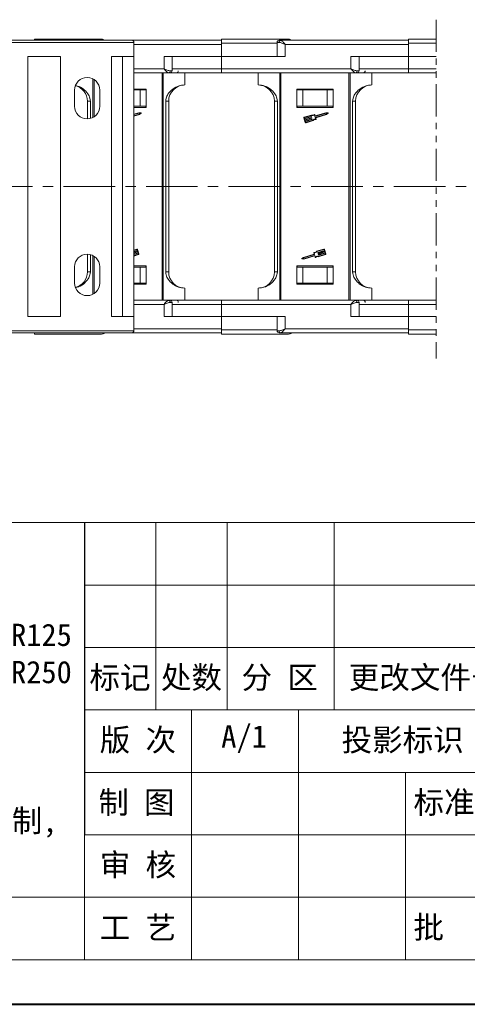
# Model space of a CAD drawing. Header units: millimetres. Extents: x 3144 to 4067, y -174 to 478.
# Tile 10 of 39: x 3644 to 3754, y -174 to 68. Entities that reach past the tile are written whole.
import ezdxf

# ---------------------------------------------------------------- set-up
doc = ezdxf.new("R2010")
doc.units = ezdxf.units.MM
doc.linetypes.add('CENTERX2', pattern=[20.32, 12.7, -2.54, 2.54, -2.54])
doc.linetypes.add('PHANTOM2', pattern=[31.75, 15.875, -3.175, 3.175, -3.175, 3.175, -3.175])
doc.layers.add('标注线', color=7, linetype='Continuous', lineweight=15)
doc.styles.add('样式 6', font='仿宋_GB2312.ttf')

msp = doc.modelspace()

# ---------------------------------------------------------------- linework, layer by layer
at = {"color": 3, "linetype": 'PHANTOM2', "lineweight": 9, "ltscale": 0.5}
msp.add_line((3746.612, 68.175), (3746.607, -15.254), dxfattribs=at)
at = {"color": 7, "linetype": 'Continuous', "lineweight": 15}
for p, q in [((3671.785, 63.1), (3631.638, 63.1)), ((3693.834, 63.1), (3671.785, 63.1)), ((3739.834, 63.1), (3708.393, 63.1)), ((3631.638, 62.6), (3672.285, 62.6)), ((3672.285, 59.1), (3672.285, 62.6)), ((3672.285, 62.1), (3693.834, 62.1)), ((3693.834, 62.4), (3693.834, 62.1)), ((3707.511, 62.4), (3693.834, 62.4)), ((3693.834, 62.1), (3693.834, 59.1)), ((3707.511, 62.6), (3707.511, 59.1)), ((3708.02, 62.6), (3707.511, 62.6)), ((3709.511, 59.1), (3709.511, 62.1)), ((3709.511, 62.1), (3739.834, 62.1)), ((3739.834, 62.4), (3739.834, 62.1)), ((3746.612, 62.4), (3739.834, 62.4)), ((3739.834, 62.1), (3739.834, 59.1)), ((3646.19, 59.1), (3646.19, 27.1)), ((3654.219, 59.1), (3646.19, 59.1)), ((3654.219, 27.1), (3654.219, 59.1)), ((3672.285, 59.1), (3666.765, 59.1)), ((3666.765, 59.1), (3666.765, 27.1)), ((3669.475, 27.1), (3669.475, 59.1)), ((3672.285, 27.1), (3672.285, 59.1)), ((3693.834, 59.1), (3679.689, 59.1)), ((3679.689, 59.1), (3679.689, 56.1)), ((3681.689, 55.6), (3681.689, 59.1)), ((3693.834, 56.1), (3693.834, 59.1)), ((3693.834, 59.1), (3709.511, 59.1)), ((3725.689, 59.1), (3725.689, 56.1)), ((3739.834, 59.1), (3725.689, 59.1)), ((3727.689, 55.6), (3727.689, 59.1)), ((3739.834, 56.1), (3739.834, 59.1)), ((3739.834, 59.1), (3746.611, 59.1)), ((3679.689, 56.1), (3672.285, 56.1)), ((3693.834, 56.1), (3681.689, 56.1)), ((3725.689, 56.1), (3693.834, 56.1)), ((3693.834, 55.1), (3693.834, 56.1)), ((3739.834, 56.1), (3727.689, 56.1)), ((3746.611, 56.1), (3739.834, 56.1)), ((3739.834, 55.1), (3739.834, 56.1)), ((3662.205, 53.605), (3662.205, 44.094)), ((3662.468, 44.247), (3662.468, 53.453)), ((3680.807, 55.1), (3672.285, 55.1)), ((3679.2, 55.1), (3679.2, 27.1)), ((3679.464, 27.1), (3679.464, 55.1)), ((3680.944, 55.1), (3684.834, 55.1)), ((3681.689, 55.6), (3681.18, 55.6)), ((3684.834, 55.1), (3684.834, 52.1)), ((3726.807, 55.1), (3693.834, 55.1)), ((3702.834, 52.1), (3702.834, 55.1)), ((3708.205, 55.1), (3708.205, 27.1)), ((3708.468, 27.1), (3708.468, 55.1)), ((3725.2, 55.1), (3725.2, 27.1)), ((3725.464, 27.1), (3725.464, 55.1)), ((3726.944, 55.1), (3730.834, 55.1)), ((3727.689, 55.6), (3727.18, 55.6)), ((3730.834, 55.1), (3730.834, 52.1)), ((3746.611, 55.1), (3739.834, 55.1)), ((3675.334, 51.1), (3672.285, 51.1)), ((3673.834, 50.9), (3672.285, 50.9)), ((3673.834, 46.9), (3673.834, 50.9)), ((3673.834, 50.9), (3675.186, 50.9)), ((3675.186, 51.1), (3675.186, 50.9)), ((3675.334, 46.6), (3675.334, 51.1)), ((3721.334, 51.1), (3712.334, 51.1)), ((3712.334, 51.1), (3712.334, 46.6)), ((3712.483, 50.9), (3712.483, 51.1)), ((3712.483, 50.9), (3713.834, 50.9)), ((3713.834, 50.9), (3713.834, 46.9)), ((3719.834, 50.9), (3713.834, 50.9)), ((3719.834, 46.9), (3719.834, 50.9)), ((3719.834, 50.9), (3721.186, 50.9)), ((3721.186, 51.1), (3721.186, 50.9)), ((3721.334, 46.6), (3721.334, 51.1)), ((3657.685, 50.85), (3657.685, 46.85)), ((3663.885, 46.85), (3663.885, 50.85)), ((3661.573, 48.1), (3660.834, 48.1)), ((3660.834, 48.1), (3660.834, 43.75)), ((3661.573, 43.852), (3661.573, 48.1)), ((3673.834, 46.9), (3672.285, 46.9)), ((3672.285, 46.6), (3675.334, 46.6)), ((3675.186, 46.9), (3673.834, 46.9)), ((3675.186, 46.6), (3675.186, 46.9)), ((3680.096, 48.1), (3680.096, 27.1)), ((3680.834, 48.1), (3680.096, 48.1)), ((3680.834, 27.1), (3680.834, 48.1)), ((3707.573, 48.1), (3706.834, 48.1)), ((3706.834, 48.1), (3706.834, 27.1)), ((3707.573, 27.1), (3707.573, 48.1)), ((3712.334, 46.6), (3721.334, 46.6)), ((3713.834, 46.9), (3712.483, 46.9)), ((3712.483, 46.9), (3712.483, 46.6)), ((3719.834, 46.9), (3713.834, 46.9)), ((3721.186, 46.9), (3719.834, 46.9)), ((3721.186, 46.6), (3721.186, 46.9)), ((3726.096, 48.1), (3726.096, 27.1)), ((3726.834, 48.1), (3726.096, 48.1)), ((3726.834, 27.1), (3726.834, 48.1)), ((3673.533, 45.288), (3672.285, 44.908)), ((3673.542, 45.193), (3672.285, 44.81)), ((3672.285, 44.516), (3673.624, 44.923)), ((3672.285, 44.417), (3673.67, 44.839)), ((3674.02, 45.236), (3673.533, 45.288)), ((3673.9, 45.155), (3673.542, 45.193)), ((3673.624, 44.923), (3673.9, 45.155)), ((3673.67, 44.839), (3674.045, 45.154)), ((3714.119, 43.984), (3714.447, 42.905)), ((3714.208, 44.011), (3714.263, 43.832)), ((3715.995, 44.702), (3714.212, 44.16)), ((3715.994, 44.604), (3714.24, 44.07)), ((3714.263, 43.832), (3715.892, 44.327)), ((3715.92, 44.238), (3714.291, 43.742)), ((3714.291, 43.742), (3714.359, 43.517)), ((3714.359, 43.517), (3715.988, 44.013)), ((3716.015, 43.923), (3714.386, 43.427)), ((3714.455, 43.202), (3716.084, 43.698)), ((3715.922, 44.312), (3715.935, 44.267)), ((3716.017, 43.997), (3716.031, 43.952)), ((3716.113, 43.683), (3716.127, 43.638)), ((3716.805, 44.384), (3716.699, 44.732)), ((3716.769, 44.827), (3716.868, 44.502)), ((3719.542, 45.193), (3716.834, 44.369)), ((3719.533, 45.288), (3716.897, 44.486)), ((3717.007, 43.722), (3716.901, 44.07)), ((3716.916, 44.099), (3719.624, 44.923)), ((3717.011, 44.03), (3719.67, 44.839)), ((3717.117, 43.682), (3717.011, 44.03)), ((3720.02, 45.236), (3719.533, 45.288)), ((3719.9, 45.155), (3719.542, 45.193)), ((3719.624, 44.923), (3719.9, 45.155)), ((3719.67, 44.839), (3720.045, 45.154)), ((3714.386, 43.427), (3714.455, 43.202)), ((3716.111, 43.608), (3714.482, 43.113)), ((3714.482, 43.113), (3714.537, 42.933)), ((3714.595, 42.901), (3716.35, 43.435)), ((3714.623, 42.812), (3716.405, 43.354)), ((3646.19, 27.1), (3646.19, -4.9)), ((3654.219, -4.9), (3654.219, 27.1)), ((3666.765, 27.1), (3666.765, -4.9)), ((3669.475, -4.9), (3669.475, 27.1)), ((3672.285, -4.9), (3672.285, 27.1)), ((3679.2, 27.1), (3679.2, -0.9)), ((3679.464, -0.9), (3679.464, 27.1)), ((3680.096, 27.1), (3680.096, 6.1)), ((3680.834, 6.1), (3680.834, 27.1)), ((3706.834, 27.1), (3706.834, 6.1)), ((3707.573, 6.1), (3707.573, 27.1)), ((3708.205, 27.1), (3708.205, -0.9)), ((3708.468, -0.9), (3708.468, 27.1)), ((3725.2, 27.1), (3725.2, -0.9)), ((3725.464, -0.9), (3725.464, 27.1)), ((3726.096, 27.1), (3726.096, 6.1)), ((3726.834, 6.1), (3726.834, 27.1)), ((3660.834, 10.449), (3660.834, 6.1)), ((3661.573, 6.1), (3661.573, 10.348)), ((3662.205, 10.105), (3662.205, 0.594)), ((3662.468, 0.747), (3662.468, 9.953)), ((3673.017, 11.701), (3672.285, 11.478)), ((3673.044, 11.611), (3672.285, 11.38)), ((3672.285, 11.134), (3673.157, 11.4)), ((3673.185, 11.31), (3672.285, 11.036)), ((3672.285, 10.79), (3673.253, 11.085)), ((3673.28, 10.995), (3672.285, 10.692)), ((3672.285, 10.446), (3673.349, 10.77)), ((3673.376, 10.681), (3672.285, 10.348)), ((3672.285, 10.103), (3673.4, 10.442)), ((3672.285, 10.005), (3673.427, 10.352)), ((3673.157, 11.4), (3673.103, 11.579)), ((3673.253, 11.085), (3673.185, 11.31)), ((3673.521, 10.528), (3673.192, 11.607)), ((3673.349, 10.77), (3673.28, 10.995)), ((3673.431, 10.501), (3673.376, 10.681)), ((3716.628, 10.482), (3713.97, 9.673)), ((3716.723, 10.413), (3714.015, 9.589)), ((3714.097, 9.319), (3716.805, 10.143)), ((3714.107, 9.224), (3716.743, 10.026)), ((3716.522, 10.83), (3716.628, 10.482)), ((3716.633, 10.79), (3716.739, 10.442)), ((3716.871, 9.685), (3716.772, 10.011)), ((3716.834, 10.128), (3716.94, 9.78)), ((3719.017, 11.701), (3717.234, 11.158)), ((3719.044, 11.611), (3717.29, 11.077)), ((3717.526, 10.829), (3717.513, 10.874)), ((3717.528, 10.904), (3719.157, 11.4)), ((3719.185, 11.31), (3717.556, 10.814)), ((3717.622, 10.515), (3717.608, 10.56)), ((3717.624, 10.589), (3719.253, 11.085)), ((3717.645, 9.908), (3719.4, 10.442)), ((3717.645, 9.81), (3719.427, 10.352)), ((3719.28, 10.995), (3717.651, 10.499)), ((3717.718, 10.2), (3717.704, 10.245)), ((3717.72, 10.275), (3719.349, 10.77)), ((3719.376, 10.681), (3717.747, 10.185)), ((3719.157, 11.4), (3719.103, 11.579)), ((3719.253, 11.085), (3719.185, 11.31)), ((3719.521, 10.528), (3719.192, 11.607)), ((3719.349, 10.77), (3719.28, 10.995)), ((3719.431, 10.501), (3719.376, 10.681)), ((3657.685, 7.35), (3657.685, 3.35)), ((3663.885, 3.35), (3663.885, 7.35)), ((3675.334, 7.6), (3672.285, 7.6)), ((3673.834, 7.3), (3672.285, 7.3)), ((3673.834, 3.3), (3673.834, 7.3)), ((3673.834, 7.3), (3675.186, 7.3)), ((3675.186, 7.3), (3675.186, 7.6)), ((3675.334, 3.1), (3675.334, 7.6)), ((3721.334, 7.6), (3712.334, 7.6)), ((3712.334, 7.6), (3712.334, 3.1)), ((3712.483, 7.6), (3712.483, 7.3)), ((3712.483, 7.3), (3713.834, 7.3)), ((3713.97, 9.673), (3713.594, 9.359)), ((3713.619, 9.276), (3714.107, 9.224)), ((3714.015, 9.589), (3713.739, 9.358)), ((3713.739, 9.358), (3714.097, 9.319)), ((3713.834, 7.3), (3713.834, 3.3)), ((3719.834, 7.3), (3713.834, 7.3)), ((3719.834, 3.3), (3719.834, 7.3)), ((3719.834, 7.3), (3721.186, 7.3)), ((3721.186, 7.3), (3721.186, 7.6)), ((3721.334, 3.1), (3721.334, 7.6)), ((3660.834, 6.1), (3661.573, 6.1)), ((3680.834, 6.1), (3680.096, 6.1)), ((3706.834, 6.1), (3707.573, 6.1)), ((3726.834, 6.1), (3726.096, 6.1)), ((3672.285, 3.3), (3673.834, 3.3)), ((3672.285, 3.1), (3675.334, 3.1)), ((3675.186, 3.3), (3673.834, 3.3)), ((3675.186, 3.3), (3675.186, 3.1)), ((3712.334, 3.1), (3721.334, 3.1)), ((3712.483, 3.3), (3713.834, 3.3)), ((3712.483, 3.1), (3712.483, 3.3)), ((3713.834, 3.3), (3719.834, 3.3)), ((3721.186, 3.3), (3719.834, 3.3)), ((3721.186, 3.3), (3721.186, 3.1)), ((3684.834, -0.9), (3684.834, 2.1)), ((3702.834, -0.9), (3702.834, 2.1)), ((3730.834, -0.9), (3730.834, 2.1)), ((3672.285, -0.9), (3680.807, -0.9)), ((3672.285, -1.9), (3679.689, -1.9)), ((3679.689, -1.9), (3679.689, -4.9)), ((3680.807, -0.9), (3684.834, -0.9)), ((3681.18, -1.4), (3681.689, -1.4)), ((3681.689, -4.9), (3681.689, -1.4)), ((3681.689, -1.9), (3693.834, -1.9)), ((3693.834, -1.9), (3693.834, -0.9)), ((3693.834, -0.9), (3726.807, -0.9)), ((3693.834, -1.9), (3725.689, -1.9)), ((3693.834, -4.9), (3693.834, -1.9)), ((3725.689, -1.9), (3725.689, -4.9)), ((3726.807, -0.9), (3730.834, -0.9)), ((3727.18, -1.4), (3727.689, -1.4)), ((3727.689, -4.9), (3727.689, -1.4)), ((3727.689, -1.9), (3739.834, -1.9)), ((3739.834, -1.9), (3739.834, -0.9)), ((3739.834, -0.9), (3746.608, -0.9)), ((3739.834, -4.9), (3739.834, -1.9)), ((3739.834, -1.9), (3746.608, -1.9)), ((3646.19, -4.9), (3654.219, -4.9)), ((3666.765, -4.9), (3672.285, -4.9)), ((3672.285, -8.4), (3672.285, -4.9)), ((3679.689, -4.9), (3693.834, -4.9)), ((3693.834, -4.9), (3693.834, -7.9)), ((3709.511, -4.9), (3693.834, -4.9)), ((3707.511, -4.9), (3707.511, -8.4)), ((3709.511, -7.9), (3709.511, -4.9)), ((3725.689, -4.9), (3739.834, -4.9)), ((3739.834, -4.9), (3739.834, -7.9)), ((3746.608, -4.9), (3739.834, -4.9)), ((3672.285, -8.4), (3631.638, -8.4)), ((3631.638, -8.9), (3671.785, -8.9)), ((3671.785, -8.9), (3693.834, -8.9)), ((3693.834, -7.9), (3672.285, -7.9)), ((3693.834, -7.9), (3693.834, -8.2)), ((3693.834, -8.2), (3707.511, -8.2)), ((3707.511, -8.4), (3708.02, -8.4)), ((3708.393, -8.9), (3739.834, -8.9)), ((3739.834, -7.9), (3709.511, -7.9)), ((3739.834, -7.9), (3739.834, -8.2)), ((3739.834, -8.2), (3746.608, -8.2))]:
    msp.add_line(p, q, dxfattribs=at)
at = {"color": 1, "linetype": 'CENTERX2', "lineweight": 13}
msp.add_line((3952.119, 27.1), (3440.938, 27.1), dxfattribs=at)
at = {"color": 7, "lineweight": 13}
for p, q in [((3563.441, -55.615), (4055.335, -55.615)), ((3660.09, -163.21), (3660.09, -55.615)), ((3198.97, -163.21), (3660.09, -163.21)), ((3660.09, -163.21), (4055.335, -163.21))]:
    msp.add_line(p, q, dxfattribs=at)
at = {"color": 7}
msp.add_line((3660.09, -55.615), (3660.09, -132.469), dxfattribs=at)
at = {"color": 7, "lineweight": 15}
for p, q in [((3677.656, -55.615), (3677.656, -101.727)), ((3695.223, -55.615), (3695.223, -101.727)), ((3721.572, -55.615), (3721.572, -101.727)), ((3660.09, -70.986), (3818.188, -70.986)), ((3660.09, -86.357), (3818.188, -86.357)), ((3660.09, -101.727), (3818.188, -101.727)), ((3686.439, -101.727), (3686.439, -163.21)), ((3712.789, -101.727), (3712.789, -163.21)), ((3660.09, -117.098), (3921.391, -117.098)), ((3739.139, -117.098), (3739.139, -163.21)), ((3660.09, -132.469), (3818.188, -132.469)), ((3198.97, -147.839), (3660.09, -147.839)), ((3660.09, -147.839), (3818.188, -147.839))]:
    msp.add_line(p, q, dxfattribs=at)
at = {"color": 7, "lineweight": 40}
msp.add_line((3144.075, -174.189), (4066.314, -174.189), dxfattribs=at)
at = {"color": 7, "linetype": 'Continuous', "lineweight": 15}
for centre, radius, start, end in [((3664.334, 62.4), 1, 44.87138, 90), ((3671.785, 62.6), 0.5, 0, 90), ((3708.011, 62.6), 0.5, 90, 180), ((3708.467, 62.655), 0.451, 99.5202, 187.08135), ((3710.334, 62.4), 1, 44.87138, 90), ((3660.785, 50.85), 3.1, 0, 180), ((3680.733, 55.544), 0.451, 279.5202, 7.08135), ((3681.189, 55.6), 0.5, 270, 0), ((3682.695, 55.6), 0.5, 270, 0), ((3726.733, 55.544), 0.451, 279.5202, 7.08135), ((3727.189, 55.6), 0.5, 270, 0), ((3728.695, 55.6), 0.5, 270, 0), ((3656.834, 48.1), 4, 0, 74.70398), ((3684.834, 48.1), 4, 90, 180), ((3702.834, 48.1), 4, 0, 90), ((3730.834, 48.1), 4, 90, 180), ((3660.785, 46.85), 3.1, 180, 0), ((3674.015, 45.19), 0.047, 309.95116, 83.90824), ((3714.253, 44.025), 0.141, 106.9297, 196.9297), ((3714.253, 44.025), 0.047, 106.9297, 196.9297), ((3715.899, 44.305), 0.0235, 16.9297, 106.9297), ((3715.913, 44.26), 0.0235, 286.9297, 16.9297), ((3715.995, 43.99), 0.0235, 16.9297, 106.9297), ((3716.221, 45.363), 0.792, 253.37041, 307.16635), ((3716.221, 45.363), 0.698, 251.11204, 312.44471), ((3716.009, 43.945), 0.0235, 286.9297, 16.9297), ((3716.091, 43.676), 0.0235, 16.9297, 106.9297), ((3716.104, 43.631), 0.0235, 286.9297, 16.9297), ((3716.961, 42.931), 0.792, 86.69305, 140.48899), ((3716.961, 42.931), 0.698, 81.41469, 142.74736), ((3716.724, 44.813), 0.047, 16.9297, 132.44471), ((3716.828, 44.391), 0.0235, 196.9297, 286.9297), ((3716.89, 44.508), 0.0235, 196.9297, 286.9297), ((3716.923, 44.077), 0.0235, 106.9297, 196.9297), ((3717.072, 43.668), 0.047, 261.41469, 16.9297), ((3720.015, 45.19), 0.047, 309.95116, 83.90824), ((3714.582, 42.946), 0.141, 196.9297, 286.9297), ((3714.582, 42.946), 0.047, 196.9297, 286.9297), ((3660.785, 7.35), 3.1, 0, 180), ((3673.058, 11.566), 0.141, 16.9297, 106.9297), ((3673.058, 11.566), 0.047, 16.9297, 106.9297), ((3673.386, 10.487), 0.047, 286.9297, 16.9297), ((3673.386, 10.487), 0.141, 286.9297, 16.9297), ((3716.567, 10.844), 0.047, 81.41469, 196.9297), ((3716.679, 11.581), 0.698, 261.41469, 322.74736), ((3716.679, 11.581), 0.792, 266.69305, 320.48899), ((3716.716, 10.436), 0.0235, 286.9297, 16.9297), ((3716.749, 10.004), 0.0235, 16.9297, 106.9297), ((3716.812, 10.121), 0.0235, 16.9297, 106.9297), ((3717.419, 9.149), 0.792, 73.37041, 127.16635), ((3717.419, 9.149), 0.698, 71.11204, 132.44471), ((3717.535, 10.881), 0.0235, 106.9297, 196.9297), ((3717.549, 10.836), 0.0235, 196.9297, 286.9297), ((3717.631, 10.567), 0.0235, 106.9297, 196.9297), ((3717.645, 10.522), 0.0235, 196.9297, 286.9297), ((3717.727, 10.252), 0.0235, 106.9297, 196.9297), ((3717.74, 10.207), 0.0235, 196.9297, 286.9297), ((3719.058, 11.566), 0.141, 16.9297, 106.9297), ((3719.058, 11.566), 0.047, 16.9297, 106.9297), ((3719.386, 10.487), 0.047, 286.9297, 16.9297), ((3719.386, 10.487), 0.141, 286.9297, 16.9297), ((3713.624, 9.323), 0.047, 129.95116, 263.90824), ((3716.916, 9.699), 0.047, 196.9297, 312.44471), ((3656.834, 6.1), 4, 285.29602, 0), ((3684.834, 6.1), 4, 180, 270), ((3702.834, 6.1), 4, 270, 0), ((3730.834, 6.1), 4, 180, 270), ((3660.785, 3.35), 3.1, 180, 0), ((3680.733, -1.345), 0.451, 352.91869, 80.47981), ((3681.189, -1.4), 0.5, 0, 90), ((3682.695, -1.4), 0.5, 0, 90), ((3726.733, -1.345), 0.451, 352.91869, 80.47981), ((3727.189, -1.4), 0.5, 0, 90), ((3728.695, -1.4), 0.5, 0, 90), ((3664.334, -8.2), 1, 270, 315.47936), ((3671.785, -8.4), 0.5, 270, 0), ((3708.011, -8.4), 0.5, 180, 270), ((3708.467, -8.456), 0.451, 172.91869, 260.47981), ((3710.334, -8.2), 1, 270, 315.47936)]:
    msp.add_arc(centre, radius, start, end, dxfattribs=at)
for points, knots in [([(3664.334, 63.4), (3664.281, 63.4), (3664.171, 63.4), (3663.253, 63.4), (3661.73, 63.4), (3659.584, 63.4), (3656.946, 63.4), (3653.989, 63.4), (3650.914, 63.4), (3648.841, 63.4), (3647.834, 63.4)], [0, 0, 0, 0, 0.11651603, 0.24001133, 0.36864081, 0.5, 0.63135919, 0.75998867, 0.88348397, 1, 1, 1, 1]), ([(3647.834, 63.4), (3647.834, 63.388), (3647.834, 63.364), (3647.834, 63.242), (3647.834, 63.128), (3647.834, 63.1)], [0, 0, 0, 0, 0.4305786, 0.8611572, 1, 1, 1, 1]), ([(3710.334, 63.4), (3710.281, 63.4), (3710.171, 63.4), (3709.253, 63.4), (3707.73, 63.4), (3705.584, 63.4), (3702.946, 63.4), (3699.989, 63.4), (3696.914, 63.4), (3694.841, 63.4), (3693.834, 63.4)], [0, 0, 0, 0, 0.116516, 0.2400113, 0.3686408, 0.5, 0.6313592, 0.7599887, 0.883484, 1, 1, 1, 1]), ([(3693.834, 63.4), (3693.834, 63.389), (3693.834, 63.367), (3693.834, 63.194), (3693.834, 62.941), (3693.834, 62.659), (3693.834, 62.474), (3693.834, 62.4)], [0, 0, 0, 0, 0.2146939, 0.4293877, 0.6440816, 0.8587754, 1, 1, 1, 1]), ([(3708.393, 63.1), (3708.46, 63.083), (3708.604, 63.047), (3708.883, 62.797), (3709.193, 62.467), (3709.405, 62.222), (3709.511, 62.1)], [0, 0, 0, 0, 0.23435025, 0.49819532, 0.74886904, 1, 1, 1, 1]), ([(3746.612, 63.4), (3746.379, 63.4), (3745.162, 63.4), (3742.914, 63.4), (3740.841, 63.4), (3739.834, 63.4)], [0.73050707, 0.73050707, 0.73050707, 0.73050707, 0.75998867, 0.88348397, 1, 1, 1, 1]), ([(3739.834, 63.4), (3739.834, 63.389), (3739.834, 63.367), (3739.834, 63.194), (3739.834, 62.941), (3739.834, 62.659), (3739.834, 62.474), (3739.834, 62.4)], [0, 0, 0, 0, 0.2146939, 0.4293877, 0.6440816, 0.8587754, 1, 1, 1, 1]), ([(3709.511, 62.1), (3709.241, 62.216), (3708.823, 62.397), (3708.324, 62.568), (3708.115, 62.59), (3708.02, 62.6)], [0, 0, 0, 0, 0.4984129, 0.772928, 1, 1, 1, 1]), ([(3679.689, 56.1), (3679.959, 55.983), (3680.377, 55.803), (3680.876, 55.631), (3681.085, 55.61), (3681.18, 55.6)], [0, 0, 0, 0, 0.4984129, 0.772928, 1, 1, 1, 1]), ([(3680.807, 55.1), (3680.74, 55.117), (3680.596, 55.152), (3680.317, 55.403), (3680.007, 55.732), (3679.795, 55.977), (3679.689, 56.1)], [0, 0, 0, 0, 0.2343503, 0.4981953, 0.748869, 1, 1, 1, 1]), ([(3725.689, 56.1), (3725.959, 55.983), (3726.377, 55.803), (3726.876, 55.631), (3727.085, 55.61), (3727.18, 55.6)], [0, 0, 0, 0, 0.4984129, 0.772928, 1, 1, 1, 1]), ([(3726.807, 55.1), (3726.74, 55.117), (3726.596, 55.152), (3726.317, 55.403), (3726.007, 55.732), (3725.795, 55.977), (3725.689, 56.1)], [0, 0, 0, 0, 0.2343503, 0.4981953, 0.748869, 1, 1, 1, 1]), ([(3681.076, 55.1), (3681.07, 55.1), (3681.027, 55.1), (3680.909, 55.1), (3680.807, 55.1)], [0, 0, 0, 0, 0.142198, 1, 1, 1, 1]), ([(3693.834, 55.1), (3692.828, 55.1), (3690.756, 55.1), (3687.674, 55.1), (3684.745, 55.1), (3682.602, 55.1), (3681.666, 55.1), (3681.426, 55.1)], [0, 0, 0, 0, 0.2136251, 0.4400463, 0.6758807, 0.9167199, 1, 1, 1, 1]), ([(3727.076, 55.1), (3727.07, 55.1), (3727.027, 55.1), (3726.909, 55.1), (3726.807, 55.1)], [0, 0, 0, 0, 0.142198, 1, 1, 1, 1]), ([(3739.834, 55.1), (3738.828, 55.1), (3736.756, 55.1), (3733.674, 55.1), (3730.747, 55.1), (3728.639, 55.1), (3727.732, 55.1), (3727.523, 55.1)], [0, 0, 0, 0, 0.2159732, 0.44488312, 0.68330972, 0.92679607, 1, 1, 1, 1]), ([(3661.573, 48.1), (3661.549, 48.353), (3661.487, 49.01), (3660.92, 50.095), (3659.892, 51.142), (3658.785, 51.812), (3658.074, 51.902), (3657.889, 51.926)], [0, 0, 0, 0, 0.13058342, 0.33892111, 0.61825252, 0.90052692, 1, 1, 1, 1]), ([(3684.834, 52.1), (3684.346, 52.058), (3683.277, 51.966), (3681.775, 51.179), (3680.719, 50.055), (3680.176, 48.963), (3680.119, 48.352), (3680.096, 48.1)], [0, 0, 0, 0, 0.21916195, 0.47916588, 0.7354888, 0.89061703, 1, 1, 1, 1]), ([(3707.573, 48.1), (3707.549, 48.353), (3707.487, 49.01), (3706.919, 50.092), (3705.895, 51.157), (3704.451, 51.946), (3703.378, 52.048), (3702.834, 52.1)], [0, 0, 0, 0, 0.1096723, 0.2846477, 0.5192481, 0.7563203, 1, 1, 1, 1]), ([(3730.834, 52.1), (3730.346, 52.058), (3729.277, 51.966), (3727.775, 51.179), (3726.719, 50.055), (3726.176, 48.963), (3726.119, 48.352), (3726.096, 48.1)], [0, 0, 0, 0, 0.219162, 0.4791659, 0.7354888, 0.890617, 1, 1, 1, 1]), ([(3657.906, 2.259), (3658.032, 2.274), (3658.733, 2.36), (3659.89, 3.039), (3660.95, 4.142), (3661.493, 5.237), (3661.549, 5.847), (3661.573, 6.1)], [0, 0, 0, 0, 0.0678379, 0.3782298, 0.6842273, 0.8694189, 1, 1, 1, 1]), ([(3680.096, 6.1), (3680.12, 5.847), (3680.181, 5.19), (3680.749, 4.108), (3681.773, 3.043), (3683.217, 2.253), (3684.29, 2.152), (3684.834, 2.1)], [0, 0, 0, 0, 0.1096723, 0.2846477, 0.5192481, 0.7563203, 1, 1, 1, 1]), ([(3702.834, 2.1), (3703.323, 2.142), (3704.391, 2.234), (3705.894, 3.02), (3706.949, 4.145), (3707.493, 5.237), (3707.549, 5.847), (3707.573, 6.1)], [0, 0, 0, 0, 0.219162, 0.4791659, 0.7354888, 0.890617, 1, 1, 1, 1]), ([(3726.096, 6.1), (3726.12, 5.847), (3726.181, 5.19), (3726.749, 4.108), (3727.773, 3.043), (3729.217, 2.253), (3730.29, 2.152), (3730.834, 2.1)], [0, 0, 0, 0, 0.1096723, 0.2846477, 0.5192481, 0.7563203, 1, 1, 1, 1]), ([(3679.689, -1.9), (3679.795, -1.778), (3680.007, -1.533), (3680.317, -1.203), (3680.596, -0.953), (3680.74, -0.917), (3680.807, -0.9)], [0, 0, 0, 0, 0.2511309, 0.5018046, 0.7656407, 1, 1, 1, 1]), ([(3681.18, -1.4), (3681.085, -1.41), (3680.876, -1.432), (3680.377, -1.603), (3679.959, -1.784), (3679.689, -1.9)], [0, 0, 0, 0, 0.2270634, 0.5015869, 1, 1, 1, 1]), ([(3680.807, -0.9), (3680.911, -0.9), (3681.019, -0.9), (3681.06, -0.9), (3681.062, -0.9)], [0, 0, 0, 0, 0.957912, 1, 1, 1, 1]), ([(3681.412, -0.9), (3681.656, -0.9), (3682.596, -0.9), (3684.745, -0.9), (3687.674, -0.9), (3690.756, -0.9), (3692.828, -0.9), (3693.834, -0.9)], [0, 0, 0, 0, 0.0847706, 0.3252182, 0.5606691, 0.7867222, 1, 1, 1, 1]), ([(3725.689, -1.9), (3725.795, -1.778), (3726.007, -1.533), (3726.317, -1.203), (3726.596, -0.953), (3726.74, -0.917), (3726.807, -0.9)], [0, 0, 0, 0, 0.2511309, 0.5018046, 0.7656407, 1, 1, 1, 1]), ([(3727.18, -1.4), (3727.085, -1.41), (3726.876, -1.432), (3726.377, -1.603), (3725.959, -1.784), (3725.689, -1.9)], [0, 0, 0, 0, 0.2270634, 0.5015869, 1, 1, 1, 1]), ([(3726.807, -0.9), (3726.911, -0.9), (3727.019, -0.9), (3727.06, -0.9), (3727.062, -0.9)], [0, 0, 0, 0, 0.957912, 1, 1, 1, 1]), ([(3727.412, -0.9), (3727.656, -0.9), (3728.596, -0.9), (3730.745, -0.9), (3733.674, -0.9), (3736.756, -0.9), (3738.828, -0.9), (3739.834, -0.9)], [0, 0, 0, 0, 0.08477059, 0.32521817, 0.56066914, 0.7867222, 1, 1, 1, 1]), ([(3647.834, -8.9), (3647.834, -8.953), (3647.834, -9.085), (3647.834, -9.182), (3647.834, -9.195), (3647.834, -9.2)], [0, 0, 0, 0, 0.2855824, 0.7165269, 1, 1, 1, 1]), ([(3647.834, -9.2), (3648.841, -9.2), (3650.914, -9.2), (3653.989, -9.2), (3656.946, -9.2), (3659.584, -9.2), (3661.73, -9.2), (3663.253, -9.2), (3664.171, -9.2), (3664.281, -9.2), (3664.334, -9.2)], [0, 0, 0, 0, 0.11651603, 0.24001133, 0.36864081, 0.5, 0.63135919, 0.75998867, 0.88348397, 1, 1, 1, 1]), ([(3693.834, -8.2), (3693.834, -8.313), (3693.834, -8.537), (3693.834, -8.837), (3693.834, -9.063), (3693.834, -9.183), (3693.834, -9.195), (3693.834, -9.2)], [0, 0, 0, 0, 0.2146939, 0.4293877, 0.6440816, 0.8587754, 1, 1, 1, 1]), ([(3693.834, -9.2), (3694.841, -9.2), (3696.914, -9.2), (3699.989, -9.2), (3702.946, -9.2), (3705.584, -9.2), (3707.73, -9.2), (3709.253, -9.2), (3710.171, -9.2), (3710.281, -9.2), (3710.334, -9.2)], [0, 0, 0, 0, 0.116516, 0.2400113, 0.3686408, 0.5, 0.6313592, 0.7599887, 0.883484, 1, 1, 1, 1]), ([(3708.02, -8.4), (3708.115, -8.39), (3708.324, -8.369), (3708.823, -8.197), (3709.241, -8.017), (3709.511, -7.9)], [0, 0, 0, 0, 0.2270634, 0.5015869, 1, 1, 1, 1]), ([(3709.511, -7.9), (3709.405, -8.023), (3709.193, -8.268), (3708.883, -8.597), (3708.604, -8.848), (3708.46, -8.883), (3708.393, -8.9)], [0, 0, 0, 0, 0.25113093, 0.50180461, 0.76564074, 1, 1, 1, 1]), ([(3739.834, -8.2), (3739.834, -8.313), (3739.834, -8.537), (3739.834, -8.837), (3739.834, -9.063), (3739.834, -9.183), (3739.834, -9.195), (3739.834, -9.2)], [0, 0, 0, 0, 0.2146939, 0.4293877, 0.6440816, 0.8587754, 1, 1, 1, 1]), ([(3739.834, -9.2), (3740.841, -9.2), (3742.914, -9.2), (3745.16, -9.2), (3746.377, -9.2), (3746.607, -9.2)], [0, 0, 0, 0, 0.11651603, 0.24001133, 0.26931548, 0.26931548, 0.26931548, 0.26931548])]:
    msp.add_open_spline(points, degree=3, knots=knots, dxfattribs=at)
for points in [[(3708.393, 63.1), (3708.283, 63.1), (3708.063, 63.1), (3708.028, 63.1), (3708.011, 63.1)], [(3708.011, -8.9), (3708.028, -8.9), (3708.063, -8.9), (3708.283, -8.9), (3708.393, -8.9)]]:
    msp.add_open_spline(points, degree=3, dxfattribs=at)

# ---------------------------------------------------------------- texts
at = {"layer": '标注线', "color": 7, "lineweight": 18, "style": '样式 6'}
for s, insert, char_height, width, attachment_point in [('{\\H1.389x;可选弯曲半径:\\P\\PR40  R55  R75  R100 R125\\PR150 R175 R190 R200 R250   \\P内  宽:\\P\\PBi57\\P注：可根据客户要求定制,\\P数量均以装配1m计算.}', (3567.368, -101.873), 3.95246, 118.75621, 4), ('标记', (3668.873, -94.042), 5.5127, 17.56647, 5), ('处数', (3686.439, -94.042), 5.5127, 17.56647, 5), ('分 区', (3708.162, -94.042), 5.5127, 25.69367, 5), ('更改文件号', (3743.942, -94.042), 5.5127, 45.46037, 5), ('版 次', (3673.265, -109.413), 5.5127, 26.34971, 5), ('A/1', (3699.386, -108.913), 5.5127, 17.56647, 5), ('投影标识', (3738.397, -109.413), 5.5127, 32.21829, 5), ('标准化', (3752.34, -124.783), 5.5127, 35.6324, 5), ('{\\H0.9943x;制 图}', (3672.904, -124.783), 5.51273, 25.62892, 5), ('审 核', (3673.265, -140.154), 5.5127, 26.34971, 5), ('工 艺', (3673.265, -155.525), 5.5127, 26.34971, 5), ('批  准', (3752.314, -155.525), 5.5127, 26.34971, 5)]:
    msp.add_mtext(s, dxfattribs=dict(at, insert=insert, char_height=char_height, width=width, attachment_point=attachment_point))

doc.saveas('drawing.dxf')
